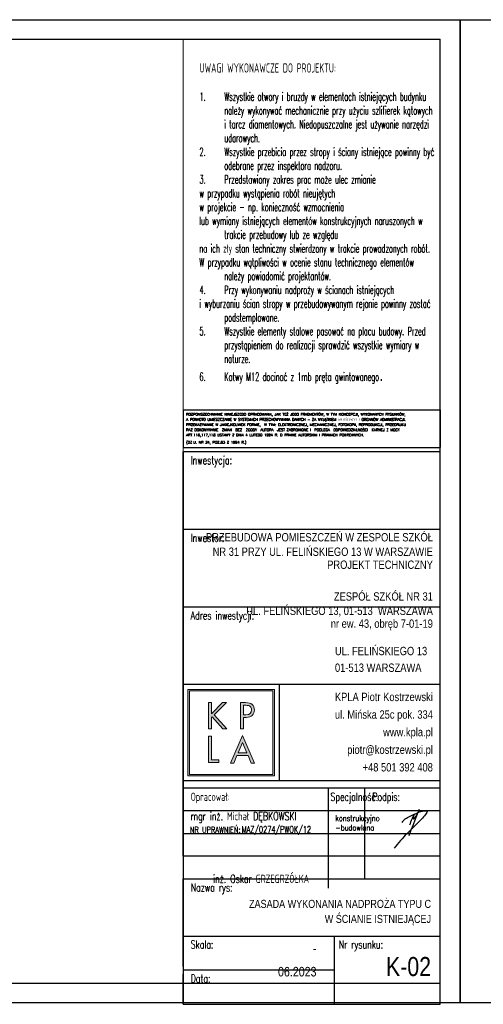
# Model space of a CAD drawing. Extents: x 678233 to 771511, y -128679 to -91169.
# Tile 9 of 62: x 761259 to 761959, y -104389 to -102902. Entities that reach past the tile are written whole.
import ezdxf
from ezdxf.enums import TextEntityAlignment as Align

# ---------------------------------------------------------------- set-up
doc = ezdxf.new("R2010")
doc.units = 0
doc.layers.get('0').update_dxf_attribs({"linetype": 'CONTINUOUS'})
doc.layers.add('K-opisy', color=2, linetype='CONTINUOUS', lineweight=18)
doc.layers.add('Warstwa 1', color=2, linetype='CONTINUOUS', lineweight=18)
for name, color, linetype in [('K-podpis', 140, 'CONTINUOUS'), ('K-ramka', 1, 'CONTINUOUS'), ('ramka', 2, 'CONTINUOUS'), ('tabelka', 2, 'CONTINUOUS')]:
    doc.layers.add(name, color=color, linetype=linetype)
doc.styles.add('ARIAL_CE', font='arial.ttf')
doc.styles.add('ROMANS', font='romans.shx', dxfattribs={"width": 0.6})

# ---------------------------------------------------------------- blocks, each defined once
blk = doc.blocks.new('kpla logo')
h = blk.add_hatch(color=256)
h.paths.add_polyline_path([(3.121, 6.59), (3.117, 6.585), (3.103, 6.571), (3.08, 6.548), (3.048, 6.516), (3.009, 6.477), (2.964, 6.431), (2.92, 6.387), (2.865, 6.332), (2.807, 6.273), (2.745, 6.211), (2.682, 6.148), (2.618, 6.083), (2.562, 6.027), (2.499, 5.963), (2.437, 5.901), (2.379, 5.842), (2.323, 5.786), (2.273, 5.735), (2.233, 5.695), (2.193, 5.655), (2.161, 5.622), (2.136, 5.598), (2.121, 5.583), (2.116, 5.577), (2.116, 5.596), (2.116, 5.651), (2.116, 5.735), (2.116, 5.835), (2.116, 5.956), (2.116, 6.083), (2.116, 6.204), (2.116, 6.325), (2.116, 6.431), (2.116, 6.512), (2.116, 6.569), (2.116, 6.59), (2.111, 6.59), (2.096, 6.59), (2.074, 6.59), (2.048, 6.59), (2.017, 6.59), (1.983, 6.59), (1.951, 6.59), (1.92, 6.59), (1.892, 6.59), (1.871, 6.59), (1.856, 6.59), (1.85, 6.59), (1.85, 6.547), (1.85, 6.418), (1.85, 6.221), (1.85, 5.988), (1.85, 5.707), (1.85, 5.409), (1.85, 5.128), (1.85, 4.846), (1.85, 4.597), (1.85, 4.41), (1.85, 4.277), (1.85, 4.229), (1.855, 4.229), (1.87, 4.229), (1.892, 4.229), (1.918, 4.229), (1.95, 4.229), (1.983, 4.229), (2.015, 4.229), (2.046, 4.229), (2.074, 4.229), (2.095, 4.229), (2.11, 4.229), (2.116, 4.229), (2.116, 4.247), (2.116, 4.302), (2.116, 4.387), (2.116, 4.488), (2.116, 4.608), (2.116, 4.737), (2.116, 4.858), (2.116, 4.979), (2.116, 5.086), (2.116, 5.167), (2.116, 5.224), (2.116, 5.245), (2.117, 5.246), (2.121, 5.249), (2.126, 5.255), (2.133, 5.262), (2.141, 5.27), (2.149, 5.278), (2.157, 5.286), (2.165, 5.294), (2.173, 5.301), (2.178, 5.307), (2.182, 5.31), (2.183, 5.312), (2.201, 5.292), (2.253, 5.233), (2.334, 5.143), (2.429, 5.036), (2.544, 4.907), (2.666, 4.77), (2.781, 4.641), (2.897, 4.512), (2.999, 4.398), (3.075, 4.312), (3.13, 4.251), (3.15, 4.229), (3.156, 4.229), (3.176, 4.229), (3.206, 4.229), (3.242, 4.229), (3.284, 4.229), (3.33, 4.229), (3.373, 4.229), (3.416, 4.229), (3.454, 4.229), (3.483, 4.229), (3.503, 4.229), (3.511, 4.229), (3.49, 4.251), (3.427, 4.32), (3.332, 4.425), (3.219, 4.55), (3.083, 4.7), (2.939, 4.859), (2.803, 5.009), (2.666, 5.159), (2.546, 5.292), (2.455, 5.392), (2.391, 5.463), (2.367, 5.489), (2.387, 5.509), (2.448, 5.569), (2.54, 5.661), (2.65, 5.769), (2.781, 5.9), (2.921, 6.039), (3.053, 6.17), (3.185, 6.302), (3.302, 6.418), (3.39, 6.505), (3.453, 6.567), (3.475, 6.59), (3.469, 6.59), (3.449, 6.59), (3.42, 6.59), (3.385, 6.59), (3.343, 6.59), (3.298, 6.59), (3.256, 6.59), (3.214, 6.59), (3.177, 6.59), (3.148, 6.59), (3.128, 6.59)], flags=0)
h.paths.add_polyline_path([(5.002, 4.229), (5.002, 4.231), (5.002, 4.238), (5.002, 4.252), (5.002, 4.271), (5.002, 4.294), (5.002, 4.322), (5.002, 4.354), (5.002, 4.39), (5.002, 4.421), (5.002, 4.462), (5.002, 4.505), (5.002, 4.551), (5.002, 4.598), (5.002, 4.647), (5.002, 4.696), (5.002, 4.745), (5.002, 4.785), (5.002, 4.834), (5.002, 4.883), (5.002, 4.93), (5.002, 4.976), (5.002, 5.02), (5.002, 5.062), (5.002, 5.101), (5.002, 5.129), (5.002, 5.162), (5.002, 5.191), (5.002, 5.216), (5.002, 5.235), (5.002, 5.25), (5.002, 5.259), (5.002, 5.262), (5.004, 5.262), (5.011, 5.262), (5.023, 5.262), (5.038, 5.262), (5.054, 5.262), (5.074, 5.262), (5.095, 5.262), (5.117, 5.262), (5.137, 5.262), (5.158, 5.262), (5.178, 5.262), (5.196, 5.262), (5.21, 5.262), (5.222, 5.262), (5.229, 5.262), (5.232, 5.262), (5.273, 5.263), (5.316, 5.265), (5.359, 5.269), (5.4, 5.274), (5.437, 5.28), (5.475, 5.288), (5.513, 5.298), (5.549, 5.309), (5.581, 5.32), (5.614, 5.334), (5.647, 5.349), (5.678, 5.365), (5.704, 5.381), (5.732, 5.401), (5.759, 5.421), (5.784, 5.443), (5.805, 5.464), (5.826, 5.488), (5.846, 5.514), (5.866, 5.541), (5.882, 5.567), (5.898, 5.596), (5.913, 5.627), (5.927, 5.658), (5.938, 5.687), (5.949, 5.72), (5.958, 5.754), (5.966, 5.788), (5.971, 5.819), (5.975, 5.854), (5.978, 5.889), (5.979, 5.924), (5.978, 5.958), (5.975, 5.996), (5.971, 6.033), (5.964, 6.069), (5.957, 6.102), (5.947, 6.137), (5.935, 6.171), (5.921, 6.204), (5.907, 6.233), (5.89, 6.265), (5.872, 6.295), (5.852, 6.324), (5.833, 6.349), (5.81, 6.375), (5.785, 6.4), (5.759, 6.423), (5.735, 6.444), (5.708, 6.464), (5.679, 6.483), (5.649, 6.5), (5.621, 6.514), (5.589, 6.528), (5.555, 6.541), (5.519, 6.552), (5.485, 6.56), (5.446, 6.568), (5.405, 6.575), (5.361, 6.581), (5.319, 6.584), (5.271, 6.587), (5.219, 6.589), (5.165, 6.59), (5.161, 6.59), (5.147, 6.59), (5.126, 6.59), (5.098, 6.59), (5.068, 6.59), (5.031, 6.59), (4.992, 6.59), (4.951, 6.59), (4.914, 6.59), (4.874, 6.59), (4.837, 6.59), (4.803, 6.59), (4.778, 6.59), (4.756, 6.59), (4.742, 6.59), (4.736, 6.59), (4.736, 6.567), (4.736, 6.493), (4.736, 6.375), (4.736, 6.221), (4.736, 6.057), (4.736, 5.853), (4.736, 5.635), (4.736, 5.409), (4.736, 5.206), (4.736, 4.986), (4.736, 4.781), (4.736, 4.597), (4.736, 4.457), (4.736, 4.335), (4.736, 4.256), (4.736, 4.229), (4.739, 4.229), (4.747, 4.229), (4.761, 4.229), (4.778, 4.229), (4.796, 4.229), (4.819, 4.229), (4.844, 4.229), (4.869, 4.229), (4.892, 4.229), (4.917, 4.229), (4.94, 4.229), (4.96, 4.229), (4.976, 4.229), (4.99, 4.229), (4.999, 4.229)], flags=0)
h.paths.add_polyline_path([(5.214, 5.503), (5.214, 5.503), (5.213, 5.503), (5.21, 5.503), (5.206, 5.503), (5.201, 5.503), (5.195, 5.503), (5.189, 5.503), (5.181, 5.503), (5.176, 5.503), (5.167, 5.503), (5.158, 5.503), (5.149, 5.503), (5.139, 5.503), (5.129, 5.503), (5.119, 5.503), (5.108, 5.503), (5.101, 5.503), (5.091, 5.503), (5.08, 5.503), (5.071, 5.503), (5.061, 5.503), (5.052, 5.503), (5.043, 5.503), (5.035, 5.503), (5.03, 5.503), (5.023, 5.503), (5.017, 5.503), (5.012, 5.503), (5.008, 5.503), (5.004, 5.503), (5.003, 5.503), (5.002, 5.503), (5.002, 5.51), (5.002, 5.537), (5.002, 5.579), (5.002, 5.635), (5.002, 5.691), (5.002, 5.764), (5.002, 5.843), (5.002, 5.924), (5.002, 5.994), (5.002, 6.073), (5.002, 6.148), (5.002, 6.214), (5.002, 6.262), (5.002, 6.307), (5.002, 6.335), (5.002, 6.345), (5.004, 6.345), (5.01, 6.345), (5.019, 6.345), (5.032, 6.345), (5.045, 6.345), (5.062, 6.345), (5.08, 6.345), (5.099, 6.345), (5.115, 6.345), (5.134, 6.345), (5.151, 6.345), (5.166, 6.345), (5.177, 6.345), (5.188, 6.345), (5.194, 6.345), (5.197, 6.345), (5.228, 6.345), (5.262, 6.344), (5.295, 6.342), (5.326, 6.339), (5.352, 6.336), (5.38, 6.332), (5.406, 6.326), (5.432, 6.32), (5.452, 6.314), (5.475, 6.306), (5.497, 6.297), (5.518, 6.287), (5.535, 6.278), (5.554, 6.266), (5.572, 6.253), (5.59, 6.239), (5.603, 6.227), (5.618, 6.212), (5.631, 6.196), (5.644, 6.179), (5.655, 6.163), (5.666, 6.145), (5.676, 6.125), (5.686, 6.105), (5.693, 6.087), (5.7, 6.065), (5.706, 6.043), (5.711, 6.02), (5.715, 6), (5.718, 5.977), (5.72, 5.952), (5.72, 5.928), (5.719, 5.884), (5.713, 5.836), (5.702, 5.79), (5.687, 5.748), (5.67, 5.714), (5.647, 5.678), (5.62, 5.644), (5.588, 5.614), (5.558, 5.592), (5.519, 5.568), (5.476, 5.548), (5.429, 5.531), (5.386, 5.52), (5.333, 5.511), (5.275, 5.505)], flags=0)
h.paths.add_polyline_path([(2.116, 1.461), (2.116, 1.464), (2.116, 1.479), (2.116, 1.507), (2.116, 1.545), (2.116, 1.594), (2.116, 1.651), (2.116, 1.718), (2.116, 1.791), (2.116, 1.848), (2.116, 1.933), (2.116, 2.023), (2.116, 2.117), (2.116, 2.214), (2.116, 2.314), (2.116, 2.416), (2.116, 2.519), (2.116, 2.592), (2.116, 2.695), (2.116, 2.795), (2.116, 2.894), (2.116, 2.989), (2.116, 3.08), (2.116, 3.166), (2.116, 3.247), (2.116, 3.3), (2.116, 3.368), (2.116, 3.429), (2.116, 3.48), (2.116, 3.521), (2.116, 3.552), (2.116, 3.571), (2.116, 3.577), (2.113, 3.577), (2.105, 3.577), (2.092, 3.577), (2.074, 3.577), (2.057, 3.577), (2.034, 3.577), (2.009, 3.577), (1.983, 3.577), (1.961, 3.577), (1.936, 3.577), (1.913, 3.577), (1.892, 3.577), (1.877, 3.577), (1.863, 3.577), (1.854, 3.577), (1.85, 3.577), (1.85, 3.556), (1.85, 3.483), (1.85, 3.364), (1.85, 3.208), (1.85, 3.051), (1.85, 2.846), (1.85, 2.625), (1.85, 2.397), (1.85, 2.201), (1.85, 1.979), (1.85, 1.771), (1.85, 1.585), (1.85, 1.45), (1.85, 1.325), (1.85, 1.245), (1.85, 1.216), (1.858, 1.216), (1.887, 1.216), (1.933, 1.216), (1.993, 1.216), (2.054, 1.216), (2.133, 1.216), (2.219, 1.216), (2.307, 1.216), (2.383, 1.216), (2.469, 1.216), (2.549, 1.216), (2.621, 1.216), (2.673, 1.216), (2.722, 1.216), (2.753, 1.216), (2.764, 1.216), (2.764, 1.219), (2.764, 1.226), (2.764, 1.238), (2.764, 1.255), (2.764, 1.271), (2.764, 1.292), (2.764, 1.315), (2.764, 1.339), (2.764, 1.359), (2.764, 1.382), (2.764, 1.403), (2.764, 1.422), (2.764, 1.436), (2.764, 1.449), (2.764, 1.458), (2.764, 1.461), (2.758, 1.461), (2.738, 1.461), (2.705, 1.461), (2.662, 1.461), (2.619, 1.461), (2.563, 1.461), (2.502, 1.461), (2.44, 1.461), (2.386, 1.461), (2.325, 1.461), (2.268, 1.461), (2.217, 1.461), (2.18, 1.461), (2.146, 1.461), (2.124, 1.461)], flags=0)
h.paths.add_polyline_path([(4.4, 1.829), (4.402, 1.829), (4.41, 1.829), (4.423, 1.829), (4.441, 1.829), (4.464, 1.829), (4.492, 1.829), (4.523, 1.829), (4.558, 1.829), (4.586, 1.829), (4.626, 1.829), (4.669, 1.829), (4.714, 1.829), (4.76, 1.829), (4.808, 1.829), (4.856, 1.829), (4.905, 1.829), (4.941, 1.829), (4.99, 1.829), (5.037, 1.829), (5.084, 1.829), (5.129, 1.829), (5.172, 1.829), (5.213, 1.829), (5.251, 1.829), (5.278, 1.829), (5.31, 1.829), (5.339, 1.829), (5.363, 1.829), (5.383, 1.829), (5.397, 1.829), (5.406, 1.829), (5.409, 1.829), (5.412, 1.823), (5.42, 1.802), (5.434, 1.768), (5.453, 1.724), (5.472, 1.679), (5.496, 1.621), (5.522, 1.559), (5.549, 1.494), (5.572, 1.438), (5.599, 1.375), (5.623, 1.317), (5.645, 1.264), (5.661, 1.225), (5.676, 1.19), (5.685, 1.168), (5.689, 1.16), (5.691, 1.16), (5.7, 1.16), (5.715, 1.16), (5.734, 1.16), (5.754, 1.16), (5.779, 1.16), (5.806, 1.16), (5.834, 1.16), (5.858, 1.16), (5.885, 1.16), (5.911, 1.16), (5.934, 1.16), (5.951, 1.16), (5.966, 1.16), (5.976, 1.16), (5.979, 1.16), (5.969, 1.182), (5.936, 1.26), (5.883, 1.384), (5.813, 1.546), (5.741, 1.714), (5.649, 1.929), (5.55, 2.159), (5.448, 2.397), (5.358, 2.606), (5.259, 2.837), (5.166, 3.054), (5.083, 3.248), (5.021, 3.392), (4.966, 3.521), (4.93, 3.605), (4.917, 3.634), (4.907, 3.611), (4.873, 3.534), (4.819, 3.41), (4.747, 3.248), (4.673, 3.079), (4.579, 2.865), (4.478, 2.635), (4.374, 2.397), (4.282, 2.188), (4.18, 1.957), (4.085, 1.74), (4, 1.546), (3.937, 1.402), (3.88, 1.273), (3.843, 1.189), (3.83, 1.16), (3.833, 1.16), (3.842, 1.16), (3.856, 1.16), (3.875, 1.16), (3.895, 1.16), (3.919, 1.16), (3.946, 1.16), (3.974, 1.16), (3.998, 1.16), (4.025, 1.16), (4.05, 1.16), (4.072, 1.16), (4.089, 1.16), (4.104, 1.16), (4.114, 1.16), (4.117, 1.16), (4.12, 1.166), (4.128, 1.187), (4.143, 1.22), (4.161, 1.264), (4.18, 1.31), (4.205, 1.368), (4.231, 1.43), (4.259, 1.494), (4.282, 1.551), (4.309, 1.613), (4.334, 1.672), (4.356, 1.724), (4.373, 1.763), (4.387, 1.798), (4.397, 1.821)], flags=0)
h.paths.add_polyline_path([(4.914, 3.018), (4.914, 3.017), (4.916, 3.011), (4.921, 3), (4.928, 2.983), (4.937, 2.961), (4.948, 2.934), (4.961, 2.904), (4.975, 2.87), (4.982, 2.852), (4.998, 2.814), (5.015, 2.773), (5.033, 2.73), (5.052, 2.685), (5.071, 2.639), (5.09, 2.593), (5.11, 2.546), (5.12, 2.522), (5.139, 2.475), (5.159, 2.428), (5.177, 2.383), (5.196, 2.339), (5.213, 2.297), (5.23, 2.258), (5.245, 2.221), (5.252, 2.203), (5.266, 2.171), (5.277, 2.143), (5.287, 2.119), (5.295, 2.099), (5.301, 2.085), (5.305, 2.076), (5.306, 2.073), (5.301, 2.073), (5.276, 2.073), (5.236, 2.073), (5.182, 2.073), (5.134, 2.073), (5.064, 2.073), (4.987, 2.073), (4.908, 2.073), (4.849, 2.073), (4.771, 2.073), (4.699, 2.073), (4.634, 2.073), (4.593, 2.073), (4.549, 2.073), (4.52, 2.073), (4.51, 2.073), (4.513, 2.08), (4.525, 2.109), (4.546, 2.157), (4.573, 2.221), (4.597, 2.277), (4.633, 2.361), (4.672, 2.452), (4.712, 2.546), (4.742, 2.616), (4.781, 2.708), (4.818, 2.794), (4.85, 2.87), (4.872, 2.92), (4.894, 2.972), (4.908, 3.006)], flags=0)
h.paths.add_polyline_path([(7.769, 0), (7.769, 0.009), (7.769, 0.062), (7.769, 0.161), (7.769, 0.301), (7.769, 0.48), (7.769, 0.694), (7.769, 0.94), (7.769, 1.214), (7.769, 1.391), (7.769, 1.704), (7.769, 2.037), (7.769, 2.387), (7.769, 2.75), (7.769, 3.122), (7.769, 3.502), (7.769, 3.885), (7.769, 4.115), (7.769, 4.496), (7.769, 4.872), (7.769, 5.239), (7.769, 5.594), (7.769, 5.934), (7.769, 6.256), (7.769, 6.555), (7.769, 6.723), (7.769, 6.981), (7.769, 7.208), (7.769, 7.401), (7.769, 7.557), (7.769, 7.673), (7.769, 7.745), (7.769, 7.769), (7.707, 7.769), (7.468, 7.769), (7.076, 7.769), (6.555, 7.769), (6.065, 7.769), (5.383, 7.769), (4.647, 7.769), (3.885, 7.769), (3.274, 7.769), (2.53, 7.769), (1.835, 7.769), (1.214, 7.769), (0.788, 7.769), (0.368, 7.769), (0.096, 7.769), (0, 7.769), (0, 7.707), (0, 7.468), (0, 7.076), (0, 6.555), (0, 6.065), (0, 5.383), (0, 4.647), (0, 3.885), (0, 3.274), (0, 2.53), (0, 1.835), (0, 1.214), (0, 0.788), (0, 0.368), (0, 0.096), (0, 0), (0.062, 0), (0.301, 0), (0.694, 0), (1.214, 0), (1.704, 0), (2.387, 0), (3.122, 0), (3.885, 0), (4.496, 0), (5.239, 0), (5.934, 0), (6.555, 0), (6.981, 0), (7.401, 0), (7.673, 0)])
h.paths.add_polyline_path([(0.131, 0.131), (0.131, 0.14), (0.131, 0.192), (0.131, 0.287), (0.131, 0.422), (0.131, 0.595), (0.131, 0.802), (0.131, 1.039), (0.131, 1.304), (0.131, 1.475), (0.131, 1.778), (0.131, 2.1), (0.131, 2.437), (0.131, 2.788), (0.131, 3.148), (0.131, 3.515), (0.131, 3.885), (0.131, 4.107), (0.131, 4.475), (0.131, 4.838), (0.131, 5.193), (0.131, 5.536), (0.131, 5.865), (0.131, 6.176), (0.131, 6.465), (0.131, 6.627), (0.131, 6.876), (0.131, 7.096), (0.131, 7.282), (0.131, 7.433), (0.131, 7.545), (0.131, 7.614), (0.131, 7.638), (0.192, 7.638), (0.422, 7.638), (0.802, 7.638), (1.304, 7.638), (1.778, 7.638), (2.437, 7.638), (3.148, 7.638), (3.885, 7.638), (4.475, 7.638), (5.193, 7.638), (5.865, 7.638), (6.465, 7.638), (6.876, 7.638), (7.282, 7.638), (7.545, 7.638), (7.638, 7.638), (7.638, 7.578), (7.638, 7.347), (7.638, 6.968), (7.638, 6.465), (7.638, 5.992), (7.638, 5.332), (7.638, 4.621), (7.638, 3.885), (7.638, 3.294), (7.638, 2.576), (7.638, 1.904), (7.638, 1.304), (7.638, 0.893), (7.638, 0.487), (7.638, 0.225), (7.638, 0.131), (7.578, 0.131), (7.347, 0.131), (6.968, 0.131), (6.465, 0.131), (5.992, 0.131), (5.332, 0.131), (4.621, 0.131), (3.885, 0.131), (3.294, 0.131), (2.576, 0.131), (1.904, 0.131), (1.304, 0.131), (0.893, 0.131), (0.487, 0.131), (0.225, 0.131)], flags=16)
at = {"layer": 'Warstwa 1', "color": 250}
for points, knots in [([(7.769, 0), (7.769, 0), (0, 0), (0, 0), (0, 0), (0, 0), (0, 7.769), (0, 7.769), (0, 7.769), (0, 7.769), (7.769, 7.769), (7.769, 7.769), (7.769, 7.769), (7.769, 7.769), (7.769, 0), (7.769, 0)], [0, 0, 0, 0, 0.2, 0.2, 0.2, 0.2, 0.4, 0.4, 0.4, 0.4, 0.6, 0.6, 0.6, 0.6, 1, 1, 1, 1]), ([(0.131, 0.131), (0.131, 0.131), (7.638, 0.131), (7.638, 0.131), (7.638, 0.131), (7.638, 0.131), (7.638, 7.638), (7.638, 7.638), (7.638, 7.638), (7.638, 7.638), (0.131, 7.638), (0.131, 7.638), (0.131, 7.638), (0.131, 7.638), (0.131, 0.131), (0.131, 0.131)], [0, 0, 0, 0, 0.2, 0.2, 0.2, 0.2, 0.4, 0.4, 0.4, 0.4, 0.6, 0.6, 0.6, 0.6, 1, 1, 1, 1]), ([(3.121, 6.59), (3.121, 6.59), (3.475, 6.59), (3.475, 6.59), (3.475, 6.59), (3.475, 6.59), (2.367, 5.489), (2.367, 5.489), (2.367, 5.489), (2.367, 5.489), (3.511, 4.229), (3.511, 4.229), (3.511, 4.229), (3.511, 4.229), (3.15, 4.229), (3.15, 4.229), (3.15, 4.229), (3.15, 4.229), (2.183, 5.312), (2.183, 5.312), (2.183, 5.312), (2.183, 5.312), (2.116, 5.245), (2.116, 5.245), (2.116, 5.245), (2.116, 5.245), (2.116, 4.229), (2.116, 4.229), (2.116, 4.229), (2.116, 4.229), (1.85, 4.229), (1.85, 4.229), (1.85, 4.229), (1.85, 4.229), (1.85, 6.59), (1.85, 6.59), (1.85, 6.59), (1.85, 6.59), (2.116, 6.59), (2.116, 6.59), (2.116, 6.59), (2.116, 6.59), (2.116, 5.577), (2.116, 5.577), (2.116, 5.577), (2.116, 5.577), (3.121, 6.59), (3.121, 6.59)], [0, 0, 0, 0, 0.076923, 0.076923, 0.076923, 0.076923, 0.153846, 0.153846, 0.153846, 0.153846, 0.230769, 0.230769, 0.230769, 0.230769, 0.307692, 0.307692, 0.307692, 0.307692, 0.384615, 0.384615, 0.384615, 0.384615, 0.461538, 0.461538, 0.461538, 0.461538, 0.538462, 0.538462, 0.538462, 0.538462, 0.615385, 0.615385, 0.615385, 0.615385, 0.692308, 0.692308, 0.692308, 0.692308, 0.769231, 0.769231, 0.769231, 0.769231, 0.846154, 0.846154, 0.846154, 0.846154, 1, 1, 1, 1]), ([(5.002, 4.229), (5.002, 4.229), (4.736, 4.229), (4.736, 4.229), (4.736, 4.229), (4.736, 4.229), (4.736, 6.59), (4.736, 6.59), (4.736, 6.59), (4.736, 6.59), (5.165, 6.59), (5.165, 6.59), (5.165, 6.59), (5.455, 6.59), (5.621, 6.544), (5.759, 6.423), (5.759, 6.423), (5.898, 6.307), (5.979, 6.122), (5.979, 5.924), (5.979, 5.924), (5.979, 5.74), (5.905, 5.56), (5.784, 5.443), (5.784, 5.443), (5.657, 5.326), (5.469, 5.262), (5.232, 5.262), (5.232, 5.262), (5.232, 5.262), (5.002, 5.262), (5.002, 5.262), (5.002, 5.262), (5.002, 5.262), (5.002, 4.229), (5.002, 4.229)], [0, 0, 0, 0, 0.1, 0.1, 0.1, 0.1, 0.2, 0.2, 0.2, 0.2, 0.3, 0.3, 0.3, 0.3, 0.4, 0.4, 0.4, 0.4, 0.5, 0.5, 0.5, 0.5, 0.6, 0.6, 0.6, 0.6, 0.7, 0.7, 0.7, 0.7, 0.8, 0.8, 0.8, 0.8, 1, 1, 1, 1]), ([(5.214, 5.503), (5.536, 5.503), (5.72, 5.659), (5.72, 5.928), (5.72, 5.928), (5.72, 6.055), (5.671, 6.169), (5.59, 6.239), (5.59, 6.239), (5.501, 6.314), (5.388, 6.345), (5.197, 6.345), (5.197, 6.345), (5.197, 6.345), (5.002, 6.345), (5.002, 6.345), (5.002, 6.345), (5.002, 6.345), (5.002, 5.503), (5.002, 5.503), (5.002, 5.503), (5.002, 5.503), (5.214, 5.503), (5.214, 5.503)], [0, 0, 0, 0, 0.142857, 0.142857, 0.142857, 0.142857, 0.285714, 0.285714, 0.285714, 0.285714, 0.428571, 0.428571, 0.428571, 0.428571, 0.571429, 0.571429, 0.571429, 0.571429, 0.714286, 0.714286, 0.714286, 0.714286, 1, 1, 1, 1]), ([(2.116, 1.461), (2.116, 1.461), (2.764, 1.461), (2.764, 1.461), (2.764, 1.461), (2.764, 1.461), (2.764, 1.216), (2.764, 1.216), (2.764, 1.216), (2.764, 1.216), (1.85, 1.216), (1.85, 1.216), (1.85, 1.216), (1.85, 1.216), (1.85, 3.577), (1.85, 3.577), (1.85, 3.577), (1.85, 3.577), (2.116, 3.577), (2.116, 3.577), (2.116, 3.577), (2.116, 3.577), (2.116, 1.461), (2.116, 1.461)], [0, 0, 0, 0, 0.142857, 0.142857, 0.142857, 0.142857, 0.285714, 0.285714, 0.285714, 0.285714, 0.428571, 0.428571, 0.428571, 0.428571, 0.571429, 0.571429, 0.571429, 0.571429, 0.714286, 0.714286, 0.714286, 0.714286, 1, 1, 1, 1]), ([(4.4, 1.829), (4.4, 1.829), (4.117, 1.16), (4.117, 1.16), (4.117, 1.16), (4.117, 1.16), (3.83, 1.16), (3.83, 1.16), (3.83, 1.16), (3.83, 1.16), (4.917, 3.634), (4.917, 3.634), (4.917, 3.634), (4.917, 3.634), (5.979, 1.16), (5.979, 1.16), (5.979, 1.16), (5.979, 1.16), (5.689, 1.16), (5.689, 1.16), (5.689, 1.16), (5.689, 1.16), (5.409, 1.829), (5.409, 1.829), (5.409, 1.829), (5.409, 1.829), (4.4, 1.829), (4.4, 1.829)], [0, 0, 0, 0, 0.125, 0.125, 0.125, 0.125, 0.25, 0.25, 0.25, 0.25, 0.375, 0.375, 0.375, 0.375, 0.5, 0.5, 0.5, 0.5, 0.625, 0.625, 0.625, 0.625, 0.75, 0.75, 0.75, 0.75, 1, 1, 1, 1]), ([(4.914, 3.018), (4.914, 3.018), (4.51, 2.073), (4.51, 2.073), (4.51, 2.073), (4.51, 2.073), (5.306, 2.073), (5.306, 2.073), (5.306, 2.073), (5.306, 2.073), (4.914, 3.018), (4.914, 3.018)], [0, 0, 0, 0, 0.25, 0.25, 0.25, 0.25, 0.5, 0.5, 0.5, 0.5, 1, 1, 1, 1])]:
    blk.add_open_spline(points, degree=3, knots=knots, dxfattribs=at)
blk = doc.blocks.new('TABELKA NOWA 334')
at = {"layer": 'tabelka', "ltscale": 2}
for p, q in [((42790.4, -47472.2), (43615.4, -47472.2)), ((42790.4, -47472.2), (42790.4, -47593.6)), ((43615.4, -47472.2), (43615.4, -47593.6)), ((42790.4, -47593.6), (43615.4, -47593.6)), ((42790.4, -48703.2), (42790.4, -47607.4)), ((43615.4, -47607.4), (42790.4, -47607.4)), ((43615.4, -47856.3), (42790.4, -47856.3)), ((43615.4, -48105.3), (42790.4, -48105.3)), ((43615.4, -48354.2), (42790.4, -48354.2)), ((43615.4, -48662.5), (42790.4, -48662.5)), ((43615.4, -48686.7), (42790.4, -48686.7)), ((43615.4, -48686.7), (42790.4, -48686.7)), ((42790.4, -48904.9), (42790.4, -48686.7)), ((43373.1, -48977.6), (43373.1, -48686.7)), ((43615.4, -48759.4), (42790.4, -48759.4)), ((42790.4, -48832.1), (43615.4, -48832.1)), ((43615.4, -48904.9), (42790.4, -48904.9)), ((42790.4, -48977.6), (43615.4, -48977.6)), ((42790.4, -48977.6), (43615.4, -48977.6)), ((42790.4, -49161.5), (42790.4, -48977.6)), ((42790.4, -49161.5), (43615.4, -49161.5)), ((42790.4, -49161.5), (43275.1, -49161.5)), ((42790.4, -49258.4), (42790.4, -49161.5)), ((43275.1, -49161.5), (43275.1, -49379.6)), ((43275.1, -49270.5), (42790.4, -49270.5)), ((42790.4, -49379.6), (42790.4, -49282.7))]:
    blk.add_line(p, q, dxfattribs=at)
blk.add_lwpolyline([(42790.4, -49379.6), (43615.4, -49379.6), (43615.4, -47607.4), (42790.4, -47607.4)], close=True, dxfattribs=at)
blk.add_lwpolyline([(43098.7, -48354.2), (43098.7, -48662.5)], dxfattribs=at)
at = {"layer": 'tabelka', "ltscale": 2, "xscale": 35.70926211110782, "yscale": 35.70926211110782, "zscale": 35.70926211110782}
blk.add_blockref('kpla logo', (42805.8, -48647.1), dxfattribs=at)
at = {"layer": 'tabelka', "ltscale": 2, "style": 'ROMANS'}
for s, height, p in [('A PONADTO UMIESZCZANIE W SYSTEMACH PRZECHOWYWANIA DANYCH - ZA WYJĄTKIEM WŁAŚCIWYCH ORGANÓW ADMINISTRACJI. ', 8.2817, (42800.3, -47507.8)), ('ROZPOWSZECHNIANIE NINIEJSZEGO OPRACOWANIA, JAK TEŻ JEGO FRAGMENTÓW, W TYM KONCEPCJI, WYKONANYCH RYSUNKÓW,', 8.2817, (42800.3, -47491.3)), ('PRZEKAZYWANIE W JAKIEJKOLWIEK FORMIE,  W TYM: ELEKTRONICZNEJ, MECHANICZNEJ, FOTOKOPII, REPRODUKCJI, PRZEDRUKU', 8.2817, (42800.3, -47524.4)), ('RAZ D0KONYWANIE  ZMIAN  BEZ  ZGODY  AUTORA  JEST ZABRONIONE I  PODLEGA  ODPOWIEDZIALNOŚCI  KARNEJ Z MOCY ', 8.2817, (42800.3, -47541)), ('ART.116,117,118 USTAWY Z DNIA 4 LUTEGO 1994 R. O PRAWIE AUTORSKIM I PRAWACH POKREWNYCH.', 8.282, (42800.3, -47557.5)), ('(DZ.U. NR 24, POZ.83 Z 1994 R.)', 8.282, (42800.3, -47581.1))]:
    blk.add_text(s, height=height, rotation=359.9955, dxfattribs=at).set_placement(p)
at = {"layer": 'tabelka', "ltscale": 2, "style": 'ROMANS', "width": 0.7}
for s, height, p in [('Inwestycja:', 26.174, (42814.7, -47647.6)), ('Inwestor:', 26.17, (42814.7, -47896.6)), ('Adres inwestycji:', 26.174, (42814.7, -48145.5)), ('Opracował:', 26.17, (42814.7, -48727)), ('Podpis:', 26.17, (43397.3, -48727)), ('Nazwa rys:', 26.17, (42814.7, -49017.8)), ('Skala:', 26.17, (42814.7, -49200.7)), ('Nr rysunku:', 26.174, (43289.7, -49200.7)), ('Data:', 26.17, (42814.7, -49309.8))]:
    blk.add_text(s, height=height, dxfattribs=at).set_placement(p)
at = {"layer": 'tabelka', "ltscale": 2, "style": 'ARIAL_CE', "width": 0.8}
for s, p in [('KPLA Piotr Kostrzewski', (43591.7, -48407)), ('ul. Mińska 25c pok. 334', (43591.7, -48463.4)), ('www.kpla.pl', (43591.7, -48519.8)), ('  piotr@kostrzewski.pl', (43591.7, -48576.3)), ('+48 501 392 408', (43591.7, -48632.7))]:
    blk.add_text(s, height=26.775, dxfattribs=at).set_placement(p, align=Align.RIGHT)
for tag, height, p in [('Inwestycja 1', 26.8, (43591.7, -47698.9)), ('Inwestycja 2', 26.8, (43591.7, -47745.3)), ('Inwestycja 3', 26.8, (43591.7, -47791.7)), ('Inwestycja 4', 26.8, (43591.7, -47838.1)), ('INWESTOR 1', 26.8, (43591.7, -47947.8)), ('INWESTOR 2', 26.8, (43591.7, -47994.2)), ('INWESTOR 3', 26.8, (43591.7, -48040.6)), ('INWESTOR 4', 26.8, (43591.7, -48087.1)), ('Adres 1', 26.8, (43591.7, -48196.8)), ('Adres 2', 26.8, (43591.7, -48243.2)), ('Adres 3', 26.8, (43591.7, -48289.6)), ('Adres 4', 26.8, (43591.7, -48336)), ('TEMAT1', 25.9, (43585.8, -49053)), ('TEMAT2', 25.9, (43585.8, -49097.9)), ('TEMAT3', 25.9, (43585.8, -49142.8))]:
    blk.add_attdef(tag, text='', height=height, dxfattribs=at).set_placement(p, align=Align.RIGHT)
at = {"layer": 'tabelka', "ltscale": 2, "style": 'ROMANS', "width": 0.7, "flags": 4}
for tag, p in [('arch. wn. Piotr Kostrzewski', (42814.7, -48813.8)), ('arch. wn. Artur Lewandowski', (42814.7, -48886.5)), ('....', (42814.7, -48959.2))]:
    blk.add_attdef(tag, p, '', height=26.2, dxfattribs=at)
at = {"layer": 'tabelka', "ltscale": 2, "style": 'ARIAL_CE', "width": 0.8}
for tag, height, p in [('1:20', 45.9, (43218.4, -49216)), ('A 12', 61.2, (43585.8, -49292.7)), ('sierpień 2013', 30.6, (43218.4, -49325.1))]:
    blk.add_attdef(tag, text='', height=height, dxfattribs=at).set_placement(p, align=Align.MIDDLE_RIGHT)
blk = doc.blocks.new('MD')
at = {"layer": 'K-podpis'}
for points in [[(-2.27, -2.64), (-1.29, 0.03), (-0.51, 1.67), (-1.07, -0.04), (-1, -0.28), (-0.68, -0.12), (1.33, 3.08), (-2.75, -6.93)], [(-5.32, -1.66), (-4.9, -1.03), (-1.16, 1.29), (3.27, 2.9), (4.24, 2.92), (2.64, 0.06), (-3.56, -6.12), (-8.55, -11.84)]]:
    blk.add_spline(points, degree=3, dxfattribs=at)

msp = doc.modelspace()

# ---------------------------------------------------------------- linework, layer by layer
at = {"layer": 'K-ramka', "color": 3, "const_width": 1.63}
msp.add_lwpolyline([(761894.31, -102931.51), (761505.87, -102931.51), (761505.87, -104356.51), (761894.31, -104356.51)], close=True, dxfattribs=at)
at = {"layer": 'ramka', "color": 1}
for points in [[(759824.31, -102901.51), (761924.31, -102901.51), (761924.31, -104386.51), (759824.31, -104386.51)], [(761924.31, -102901.51), (764024.31, -102901.51), (764024.31, -104386.51), (761924.31, -104386.51)]]:
    msp.add_lwpolyline(points, close=True, dxfattribs=at)
at = {"layer": 'ramka', "color": 3}
msp.add_lwpolyline([(759894.31, -104356.51), (761894.31, -104356.51), (761894.31, -102931.51), (759894.31, -102931.51)], close=True, dxfattribs=at)
at = {"layer": 'tabelka', "ltscale": 2}
msp.add_lwpolyline([(761725.02, -104062.35), (761725.02, -104213.02)], dxfattribs=at)

# ---------------------------------------------------------------- block references
at = {"layer": 'K-podpis', "xscale": 3.840000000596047, "yscale": 3.840000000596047, "zscale": 3.840000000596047}
msp.add_blockref('MD', (761857.28, -104107.48), dxfattribs=at)
at = {"layer": 'tabelka', "ltscale": 2}
ref = msp.add_blockref('TABELKA NOWA 334', (741358.62, -81138.92), dxfattribs=dict(at, xscale=0.4708352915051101, yscale=0.4708352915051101, zscale=0.4708352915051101))
ref.add_attrib('....', 'inż. Oskar GRZEGRZÓŁKA', (761551.13, -104205.17), dxfattribs={"ltscale": 2, "height": 12.3236, "style": 'ROMANS', "width": 0.7})
ref.add_attrib('arch. wn. Piotr Kostrzewski', 'mgr inż. Michał DĘBKOWSKI', (761517.28, -104110.6), dxfattribs={"ltscale": 2, "height": 12.3236, "style": 'ROMANS', "width": 0.7})
ref.add_attrib('Adres 1', 'UL. FELIŃSKIEGO 13', dxfattribs={"ltscale": 2, "height": 12.6068, "style": 'ARIAL_CE', "width": 0.8}).set_placement((761874.52, -103861.29), align=Align.RIGHT)
ref.add_attrib('Adres 2', '01-513 WARSZAWA', dxfattribs={"ltscale": 2, "height": 12.6068, "style": 'ARIAL_CE', "width": 0.8}).set_placement((761865.92, -103886.49), align=Align.RIGHT)
ref.add_attrib('INWESTOR 1', 'ZESPÓŁ SZKÓŁ NR 31', dxfattribs={"ltscale": 2, "height": 12.6068, "style": 'ARIAL_CE', "width": 0.8}).set_placement((761883.13, -103778.9), align=Align.RIGHT)
ref.add_attrib('INWESTOR 2', 'UL. FELIŃSKIEGO 13, 01-513  WARSZAWA', dxfattribs={"ltscale": 2, "height": 12.6068, "style": 'ARIAL_CE', "width": 0.8}).set_placement((761883.13, -103800.6), align=Align.RIGHT)
ref.add_attrib('INWESTOR 3', 'nr ew. 43, obręb 7-01-19', dxfattribs={"ltscale": 2, "height": 12.6068, "style": 'ARIAL_CE', "width": 0.8}).set_placement((761883.13, -103819.92), align=Align.RIGHT)
ref.add_attrib('Inwestycja 1', 'PRZEBUDOWA POMIESZCZEŃ W ZESPOLE SZKÓŁ', dxfattribs={"ltscale": 2, "height": 12.6068, "style": 'ARIAL_CE', "width": 0.8}).set_placement((761883.13, -103689.48), align=Align.RIGHT)
ref.add_attrib('Inwestycja 2', ' NR 31 PRZY UL. FELIŃSKIEGO 13 W WARSZAWIE', dxfattribs={"ltscale": 2, "height": 12.6068, "style": 'ARIAL_CE', "width": 0.8}).set_placement((761883.13, -103711.32), align=Align.RIGHT)
ref.add_attrib('Inwestycja 3', 'PROJEKT TECHNICZNY', dxfattribs={"ltscale": 2, "height": 12.6068, "style": 'ARIAL_CE', "width": 0.8}).set_placement((761883.13, -103730.92), align=Align.RIGHT)
ref.add_attrib('1:20', '-', dxfattribs={"ltscale": 2, "height": 14.41, "style": 'ARIAL_CE', "width": 0.8}).set_placement((761707.37, -104303.99), align=Align.MIDDLE_RIGHT)
ref.add_attrib('sierpień 2013', '06.2023', dxfattribs={"ltscale": 2, "height": 14.408, "style": 'ARIAL_CE', "width": 0.8}).set_placement((761707.37, -104339.3), align=Align.MIDDLE_RIGHT)
ref.add_attrib('A 12', 'K-02', dxfattribs={"ltscale": 2, "height": 28.815, "style": 'ARIAL_CE', "width": 0.8}).set_placement((761880.35, -104331.54), align=Align.MIDDLE_RIGHT)
ref.add_attrib('TEMAT1', 'ZASADA WYKONANIA NADPROŻA TYPU C', dxfattribs={"ltscale": 2, "height": 12.197, "style": 'ARIAL_CE', "width": 0.8}).set_placement((761880.35, -104243.02), align=Align.RIGHT)
ref.add_attrib('TEMAT2', 'W ŚCIANIE ISTNIEJĄCEJ', dxfattribs={"ltscale": 2, "height": 12.197, "style": 'ARIAL_CE', "width": 0.8}).set_placement((761880.35, -104265.7), align=Align.RIGHT)

# ---------------------------------------------------------------- texts
at = {"layer": 'K-opisy', "insert": (761530.53, -102967.39), "char_height": 12.5, "width": 334.5857, "attachment_point": 1, "style": 'ROMANS'}
msp.add_mtext('\\A1;{\\fISOCPEUR|b0|i0|c238|p34;\\H1.1161x;UWAGI WYKONAWCZE DO PROJEKTU:\\Fromans|c238;\\W0.55;\\P\\A0;\\H0.89598x;\\P\\pxi-3,l3,t3;1.^IWszystkie otwory i bruzdy w elementach istniejących budynku należy wykonywać mechanicznie przy użyciu szlifierek kątowych i tarcz diamentowych. Niedopuszczalne jest używanie narzędzi udarowych.\\P2.^IWszystkie przebicia przez stropy i ściany istniejące powinny być odebrane przez inspektora nadzoru.\\P3.^IPrzedstawiony zakres prac może ulec zmianie ^Jw przypadku wystąpienia robót nieujętych ^Jw projekcie - np. konieczność wzmocnienia ^Jlub wymiany istniejących elementów konstrukcyjnych naruszonych w trakcie przebudowy lub ze względu ^Jna ich zły stan techniczny stwierdzony w trakcie prowadzonych robót.^JW przypadku wątpliwości w ocenie stanu technicznego elementów należy powiadomić projektantów.\\P4.^IPrzy wykonywaniu nadproży w ścianach istniejących ^Ji wyburzaniu ścian stropy w przebudowywanym rejonie powinny zostać podstemplowane.\\P5.^IWszystkie elementy stalowe pasować na placu budowy. Przed przystąpieniem do realizacji sprawdzić wszystkie wymiary w naturze.\\P6.^IKotwy M12 docinać z 1mb pręta gwintowanego\\Fpol|c238;\\H1.5x;\\W0.95;\\T0.95;\\C2;.}', dxfattribs=at)
at = {"layer": 'tabelka', "ltscale": 2, "style": 'ROMANS', "width": 0.7}
for s, height, p in [('Specjalność:', 12.3236, (761728.47, -104081.31)), ('konstrukcyjno', 8.873, (761735.91, -104111.85)), ('MAZ/0274/PWOK/12', 9.8588, (761594.18, -104129.45)), ('-budowlana', 8.873, (761735.91, -104126.23))]:
    msp.add_text(s, height=height, dxfattribs=at).set_placement(p)
msp.add_text('NR UPRAWNIEŃ:', height=8.873, dxfattribs=at).set_placement((761554.39, -104129.45), align=Align.CENTER)

doc.saveas('drawing.dxf')
